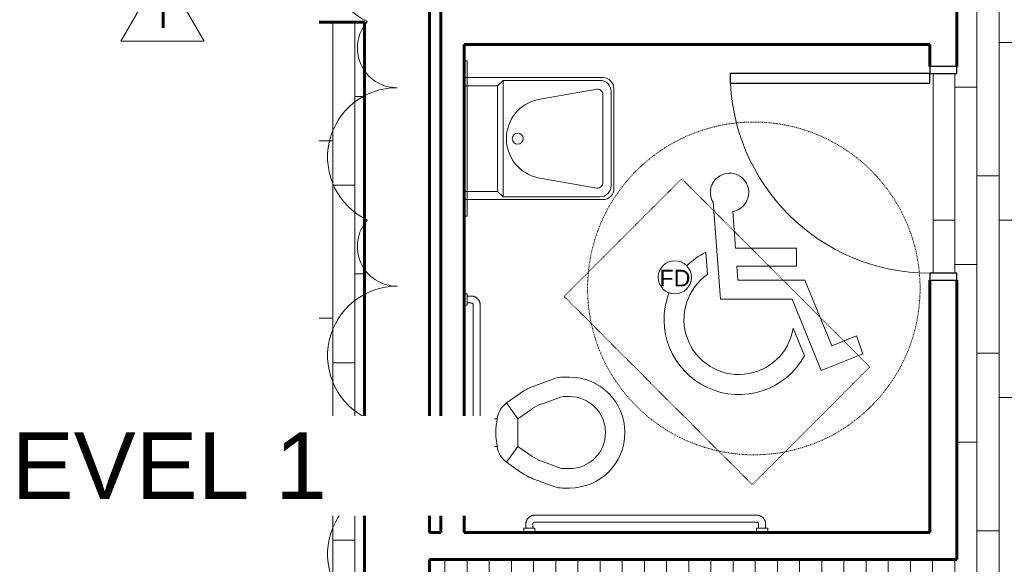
# Model space of a CAD drawing. Header units: inches. Extents: x -723 to 1689, y -292 to 603.
# Tile 33 of 40: x 1013 to 1191, y 324 to 422. Entities that reach past the tile are written whole.
import ezdxf

# ---------------------------------------------------------------- set-up
doc = ezdxf.new("R2010")
doc.units = ezdxf.units.IN
doc.header["$MEASUREMENT"] = 0
doc.linetypes.add('Dash', pattern=[0.25, 0.125, -0.125])
for name, color, linetype, lineweight in [('A-ANNO-NOTE', 131, 'Continuous', 9), ('A-DOOR', 31, 'Continuous', 18), ('A-DOOR-FRAM', 31, 'Continuous', 9), ('A-FLOR', 192, 'Continuous', 18), ('A-FLOR-PATT', 8, 'Continuous', 70), ('A-WALL', 113, 'Continuous', 18), ('G-ANNO-REVC', 71, 'Continuous', 9), ('G-ANNO-REVC-IDEN', 71, 'Continuous', 9), ('G-ANNO-TEXT', 231, 'Continuous', 9), ('I-WALL', 2, 'Continuous', 18), ('P-SANR-FIXT', 6, 'Continuous', 9), ('Q-SPCQ', 91, 'Continuous', 9)]:
    doc.layers.add(name, color=color, linetype=linetype, lineweight=lineweight)
doc.styles.add('Arial', font='arial.ttf', dxfattribs={"height": 3})
doc.styles.add('Arial_4', font='arial.ttf', dxfattribs={"height": 12})
doc.styles.add('Trebuchet MS_1', font='trebuc.ttf', dxfattribs={"height": 4.5})

# ---------------------------------------------------------------- blocks, each defined once
blk = doc.blocks.new('Door-Passage-Single-Flush - 36_ x 84_-2162751-Retail 109 - Raceway Plan')
at = {"layer": 'A-DOOR', "lineweight": 30}
for p, q in [((18, 38.6875), (16.25, 38.6875)), ((16.25, 38.6875), (16.25, 2.6875)), ((18, 2.6875), (18, 38.6875)), ((16.25, 2.6875), (18, 2.6875))]:
    blk.add_line(p, q, dxfattribs=at)
at = {"layer": 'A-DOOR', "lineweight": 9}
blk.add_arc((18, 2.6875), 36, 90, 180, dxfattribs=at)
at = {"layer": 'A-DOOR-FRAM', "lineweight": 30}
for p, q in [((-18, 2.6875), (-19.25, 2.6875)), ((-19.25, 2.6875), (-19.25, -2.1875)), ((-18, -2.1875), (-18, 2.6875)), ((19.25, 2.6875), (18, 2.6875)), ((18, 2.6875), (18, -2.1875)), ((19.25, -2.1875), (19.25, 2.6875)), ((-19.25, -2.1875), (-18, -2.1875)), ((18, -2.1875), (19.25, -2.1875))]:
    blk.add_line(p, q, dxfattribs=at)
blk = doc.blocks.new('Grab Bar - Grab Bar-474464-Retail 109 - Raceway Plan')
at = {"layer": 'Q-SPCQ'}
for p, q in [((-0.75, 54.63), (-1.5, 54.63)), ((-1.5, 53.37), (-0.75, 53.37)), ((0, 55), (-0.75, 55)), ((-0.75, 55), (-0.75, 53)), ((-3.13, 53), (-3.13, 13)), ((-1.88, 13), (-1.88, 53)), ((-0.75, 53), (0, 53)), ((-0.75, 12.63), (-1.5, 12.63)), ((0, 13), (-0.75, 13)), ((-0.75, 13), (-0.75, 11)), ((-1.5, 11.38), (-0.75, 11.38)), ((-0.75, 11), (0, 11)), ((-7, 3.12), (-41, 3.12)), ((-41, 1.87), (-7, 1.87)), ((-43, 0.75), (-43, 0.25)), ((-41, 0.75), (-43, 0.75)), ((-42.63, 1.5), (-42.63, 0.75)), ((-41.38, 0.75), (-41.38, 1.5)), ((-41, 0.25), (-41, 0.75)), ((-7, 0.75), (-7, 0.25)), ((-5, 0.75), (-7, 0.75)), ((-6.63, 1.5), (-6.63, 0.75)), ((-5.38, 0.75), (-5.38, 1.5)), ((-5, 0.25), (-5, 0.75))]:
    blk.add_line(p, q, dxfattribs=at)
at = {"layer": 'Q-SPCQ', "flags": 128}
for points in [[(-1.5, 54.63), (-1.56, 54.62), (-1.63, 54.62), (-1.69, 54.61), (-1.76, 54.6), (-1.82, 54.59), (-1.89, 54.58), (-1.95, 54.56), (-2.01, 54.54), (-2.07, 54.52), (-2.13, 54.5), (-2.19, 54.47), (-2.25, 54.44), (-2.31, 54.41), (-2.36, 54.38), (-2.42, 54.34), (-2.47, 54.3), (-2.52, 54.26), (-2.57, 54.22), (-2.62, 54.18), (-2.67, 54.13), (-2.71, 54.08), (-2.75, 54.04), (-2.79, 53.98), (-2.83, 53.93), (-2.87, 53.88), (-2.9, 53.82), (-2.93, 53.77), (-2.96, 53.71), (-2.99, 53.65), (-3.01, 53.59), (-3.04, 53.53), (-3.06, 53.47), (-3.07, 53.4), (-3.09, 53.34), (-3.1, 53.28), (-3.11, 53.21), (-3.12, 53.15), (-3.12, 53.08), (-3.13, 53.02), (-3.13, 53)], [(-1.88, 53), (-1.87, 53.01), (-1.87, 53.03), (-1.87, 53.04), (-1.87, 53.06), (-1.87, 53.07), (-1.86, 53.09), (-1.86, 53.1), (-1.86, 53.12), (-1.85, 53.13), (-1.85, 53.15), (-1.84, 53.16), (-1.83, 53.17), (-1.83, 53.19), (-1.82, 53.2), (-1.81, 53.21), (-1.8, 53.22), (-1.79, 53.24), (-1.78, 53.25), (-1.77, 53.26), (-1.76, 53.27), (-1.75, 53.28), (-1.74, 53.29), (-1.73, 53.3), (-1.72, 53.31), (-1.7, 53.32), (-1.69, 53.32), (-1.68, 53.33), (-1.66, 53.34), (-1.65, 53.34), (-1.64, 53.35), (-1.62, 53.35), (-1.61, 53.36), (-1.59, 53.36), (-1.58, 53.37), (-1.56, 53.37), (-1.55, 53.37), (-1.53, 53.37), (-1.52, 53.37), (-1.5, 53.37), (-1.5, 53.37)], [(-3.13, 13), (-3.12, 12.94), (-3.12, 12.87), (-3.11, 12.81), (-3.1, 12.74), (-3.09, 12.68), (-3.08, 12.61), (-3.06, 12.55), (-3.04, 12.49), (-3.02, 12.43), (-3, 12.37), (-2.97, 12.31), (-2.94, 12.25), (-2.91, 12.19), (-2.88, 12.14), (-2.84, 12.08), (-2.8, 12.03), (-2.76, 11.98), (-2.72, 11.93), (-2.68, 11.88), (-2.63, 11.83), (-2.58, 11.79), (-2.54, 11.75), (-2.48, 11.71), (-2.43, 11.67), (-2.38, 11.63), (-2.32, 11.6), (-2.27, 11.57), (-2.21, 11.54), (-2.15, 11.51), (-2.09, 11.49), (-2.03, 11.46), (-1.97, 11.44), (-1.9, 11.43), (-1.84, 11.41), (-1.78, 11.4), (-1.71, 11.39), (-1.65, 11.38), (-1.58, 11.38), (-1.52, 11.38), (-1.5, 11.38)], [(-1.5, 12.63), (-1.51, 12.63), (-1.53, 12.63), (-1.54, 12.63), (-1.56, 12.63), (-1.57, 12.63), (-1.59, 12.64), (-1.6, 12.64), (-1.62, 12.64), (-1.63, 12.65), (-1.65, 12.65), (-1.66, 12.66), (-1.67, 12.67), (-1.69, 12.67), (-1.7, 12.68), (-1.71, 12.69), (-1.72, 12.7), (-1.74, 12.71), (-1.75, 12.72), (-1.76, 12.73), (-1.77, 12.74), (-1.78, 12.75), (-1.79, 12.76), (-1.8, 12.77), (-1.81, 12.78), (-1.82, 12.8), (-1.82, 12.81), (-1.83, 12.82), (-1.84, 12.84), (-1.84, 12.85), (-1.85, 12.86), (-1.85, 12.88), (-1.86, 12.89), (-1.86, 12.91), (-1.87, 12.92), (-1.87, 12.94), (-1.87, 12.95), (-1.87, 12.97), (-1.87, 12.98), (-1.88, 13), (-1.88, 13)], [(-41, 3.12), (-41.06, 3.12), (-41.13, 3.12), (-41.19, 3.11), (-41.26, 3.1), (-41.32, 3.09), (-41.39, 3.08), (-41.45, 3.06), (-41.51, 3.04), (-41.57, 3.02), (-41.63, 3), (-41.69, 2.97), (-41.75, 2.94), (-41.81, 2.91), (-41.86, 2.88), (-41.92, 2.84), (-41.97, 2.8), (-42.02, 2.76), (-42.07, 2.72), (-42.12, 2.68), (-42.17, 2.63), (-42.21, 2.58), (-42.25, 2.54), (-42.29, 2.48), (-42.33, 2.43), (-42.37, 2.38), (-42.4, 2.32), (-42.43, 2.27), (-42.46, 2.21), (-42.49, 2.15), (-42.51, 2.09), (-42.54, 2.03), (-42.56, 1.97), (-42.57, 1.9), (-42.59, 1.84), (-42.6, 1.78), (-42.61, 1.71), (-42.62, 1.65), (-42.62, 1.58), (-42.63, 1.52), (-42.63, 1.5)], [(-41.38, 1.5), (-41.37, 1.51), (-41.37, 1.53), (-41.37, 1.54), (-41.37, 1.56), (-41.37, 1.57), (-41.36, 1.59), (-41.36, 1.6), (-41.36, 1.62), (-41.35, 1.63), (-41.35, 1.65), (-41.34, 1.66), (-41.33, 1.67), (-41.33, 1.69), (-41.32, 1.7), (-41.31, 1.71), (-41.3, 1.72), (-41.29, 1.74), (-41.28, 1.75), (-41.27, 1.76), (-41.26, 1.77), (-41.25, 1.78), (-41.24, 1.79), (-41.23, 1.8), (-41.22, 1.81), (-41.2, 1.82), (-41.19, 1.82), (-41.18, 1.83), (-41.16, 1.84), (-41.15, 1.84), (-41.14, 1.85), (-41.12, 1.85), (-41.11, 1.86), (-41.09, 1.86), (-41.08, 1.87), (-41.06, 1.87), (-41.05, 1.87), (-41.03, 1.87), (-41.02, 1.87), (-41, 1.87), (-41, 1.87)], [(-5.38, 1.5), (-5.38, 1.56), (-5.38, 1.63), (-5.39, 1.69), (-5.4, 1.76), (-5.41, 1.82), (-5.42, 1.89), (-5.44, 1.95), (-5.46, 2.01), (-5.48, 2.07), (-5.5, 2.13), (-5.53, 2.19), (-5.56, 2.25), (-5.59, 2.31), (-5.62, 2.36), (-5.66, 2.42), (-5.7, 2.47), (-5.74, 2.52), (-5.78, 2.57), (-5.82, 2.62), (-5.87, 2.67), (-5.92, 2.71), (-5.96, 2.75), (-6.02, 2.79), (-6.07, 2.83), (-6.12, 2.87), (-6.18, 2.9), (-6.23, 2.93), (-6.29, 2.96), (-6.35, 2.99), (-6.41, 3.01), (-6.47, 3.04), (-6.53, 3.06), (-6.6, 3.07), (-6.66, 3.09), (-6.72, 3.1), (-6.79, 3.11), (-6.85, 3.12), (-6.92, 3.12), (-6.98, 3.12), (-7, 3.12)], [(-7, 1.87), (-6.99, 1.87), (-6.97, 1.87), (-6.96, 1.87), (-6.94, 1.87), (-6.93, 1.87), (-6.91, 1.86), (-6.9, 1.86), (-6.88, 1.86), (-6.87, 1.85), (-6.85, 1.85), (-6.84, 1.84), (-6.83, 1.83), (-6.81, 1.83), (-6.8, 1.82), (-6.79, 1.81), (-6.78, 1.8), (-6.76, 1.79), (-6.75, 1.78), (-6.74, 1.77), (-6.73, 1.76), (-6.72, 1.75), (-6.71, 1.74), (-6.7, 1.73), (-6.69, 1.72), (-6.68, 1.7), (-6.68, 1.69), (-6.67, 1.68), (-6.66, 1.66), (-6.66, 1.65), (-6.65, 1.64), (-6.65, 1.62), (-6.64, 1.61), (-6.64, 1.59), (-6.63, 1.58), (-6.63, 1.56), (-6.63, 1.55), (-6.63, 1.53), (-6.63, 1.52), (-6.63, 1.5), (-6.63, 1.5)]]:
    blk.add_lwpolyline(points, dxfattribs=at)
blk = doc.blocks.new('Mirror - 28_ x 48_-1859299-Retail 109 - Raceway Plan')
at = {"layer": 'Q-SPCQ'}
for p, q in [((14.96, 2.63), (-13.04, 2.63)), ((-13.04, 2.63), (-13.04, 2.13)), ((-13.04, 2.13), (14.96, 2.13)), ((14.96, 2.13), (14.96, 2.63))]:
    blk.add_line(p, q, dxfattribs=at)
blk = doc.blocks.new('Wheel Chair Circle - Wheel Chair Circle-732803-Retail 109 - Raceway Plan')
at = {"layer": 'Q-SPCQ'}
for p, q in [((-7.36, 15.53), (-6.03, -1.91)), ((-3.8, 13.88), (-3.3, 7.23)), ((-3.3, 7.23), (7.68, 7.23)), ((7.68, 7.23), (7.68, 3.99)), ((-8.63, 6.51), (-8.33, 2.53)), ((-3.05, 3.99), (-2.86, 1.51)), ((7.68, 3.99), (-3.05, 3.99)), ((-2.86, 1.51), (9.23, 1.51)), ((9.23, 1.51), (14.05, -10.34)), ((-6.03, -1.91), (6.93, -1.91)), ((6.93, -1.91), (12.16, -14.78)), ((7.09, -7.17), (9.12, -12.16)), ((14.05, -10.34), (18.53, -8.55)), ((19.64, -11.79), (18.53, -8.55)), ((12.16, -14.78), (19.64, -11.79))]:
    blk.add_line(p, q, dxfattribs=at)
at = {"layer": 'Q-SPCQ', "linetype": 'Dash'}
for start, end in [(360, 180), (180, 360)]:
    blk.add_arc((0, 0), 30, start, end, dxfattribs=at)
at = {"layer": 'Q-SPCQ'}
for centre, radius, start, end in [((-4.38, 17.3), 3.47, 279.5296, 210.6777), ((-2.69, -5.62), 13.51, 116.094, 134.1076), ((-2.69, -5.62), 9.91, 124.6842, 350.9794), ((-2.69, -5.62), 13.51, 159.1049, 331.0081)]:
    blk.add_arc(centre, radius, start, end, dxfattribs=at)
blk = doc.blocks.new('ADA Clear Space - ADA Clear Space-1382689-Retail 109 - Raceway Plan')
at = {"layer": 'Q-SPCQ', "linetype": 'Dash'}
for p, q in [((-15, -24), (-15, 24)), ((-15, 24), (15, 24)), ((15, 24), (15, -24)), ((15, -24), (-15, -24))]:
    blk.add_line(p, q, dxfattribs=at)
blk = doc.blocks.new('Toilet-Commercial-Wall-3D - 19_ Seat Height-1391360-Retail 109 - Raceway Plan')
at = {"layer": 'P-SANR-FIXT'}
for p, q in [((5.94, 21.12), (5.94, 19.83)), ((9.44, 19.83), (9.44, 21.12)), ((10.79, 16.04), (9.47, 19.66)), ((22.41, 19.66), (21.1, 16.04)), ((22.44, 21.12), (22.44, 19.83)), ((25.94, 19.83), (25.94, 21.12)), ((6.18, 18.46), (7.5, 14.85)), ((24.38, 14.85), (25.7, 18.46)), ((13.47, 11.77), (11.69, 14.31)), ((20.19, 14.31), (18.42, 11.77)), ((8.82, 12.3), (10.6, 9.76)), ((13.47, 11.77), (10.6, 9.76)), ((18.42, 11.77), (13.47, 11.77)), ((21.28, 9.76), (18.42, 11.77)), ((21.28, 9.76), (23.06, 12.3)), ((13.44, 8.08), (13.44, 2.13)), ((18.44, 2.13), (18.44, 8.08)), ((14.94, 2.13), (14.94, 3.78)), ((16.94, 2.13), (16.94, 3.78)), ((13.44, 2.13), (18.44, 2.13))]:
    blk.add_line(p, q, dxfattribs=at)
blk.add_circle((15.94, 4.91), 0.996, dxfattribs=at)
for centre, radius, start, end in [((15.94, 21.12), 10, 90, 180), ((15.94, 21.12), 10, 0, 90), ((15.94, 21.12), 6.5, 90, 180), ((15.94, 21.12), 6.5, 0, 90), ((9.94, 19.83), 4, 180, 200), ((21.94, 19.83), 0.5, 340, 0), ((21.94, 19.83), 4, 340, 0), ((17.83, 18.61), 7.5, 200, 215), ((14.05, 18.61), 7.5, 325, 340), ((17.83, 18.61), 11, 200, 215), ((14.05, 18.61), 11, 325, 340), ((13.88, 12.06), 4, 215, 263.7549), ((18.01, 12.06), 4, 276.2451, 325), ((15.94, 20.46), 12.62, 258.5767, 281.4233), ((15.94, 4.9), 1.5, 360, 180), ((15.94, 4.9), 1.5, 180, 360)]:
    blk.add_arc(centre, radius, start, end, dxfattribs=at)
blk = doc.blocks.new('Sink-Wall-Barrier Free-3D - 22_ x 27_-1836768-Retail 109 - Raceway Plan')
at = {"layer": 'P-SANR-FIXT'}
for p, q in [((22.06, 26.13), (4.06, 26.13)), ((21.56, 25.63), (4.56, 25.63)), ((2.06, 24.13), (2.06, -0.87)), ((2.56, 23.62), (2.56, 6.13)), ((20.97, 24.13), (5.15, 24.13)), ((23.56, 6.13), (23.56, 23.62)), ((24.06, -0.87), (24.06, 24.13)), ((4.15, 23.04), (6.02, 12.45)), ((20.1, 12.45), (21.96, 23.04)), ((2.56, 6.13), (3.56, 5.13)), ((2.56, 6.13), (23.56, 6.13)), ((23.56, 6.13), (22.56, 5.13)), ((3.56, 5.13), (22.56, 5.13)), ((3.56, -0.87), (3.56, 5.13)), ((22.56, 5.13), (22.56, -0.87)), ((2.06, -0.87), (24.06, -0.87))]:
    blk.add_line(p, q, dxfattribs=at)
for centre, radius, start, end in [((4.06, 24.13), 2, 90, 180), ((4.56, 23.62), 2, 90, 180), ((21.56, 23.62), 2, 0, 90), ((22.06, 24.13), 2, 360, 90), ((5.15, 23.13), 1, 90, 185), ((20.97, 23.13), 1, 355, 90), ((13.06, 13.92), 7.19, 191.7466, 348.2534), ((13.06, 8.78), 0.985, 0, 180), ((13.06, 8.78), 0.985, 180, 0)]:
    blk.add_arc(centre, radius, start, end, dxfattribs=at)
blk = doc.blocks.new('ST-VDC-01_ARCH_REF_v001_rvt_rvt-4-Retail 109 - Raceway Plan')
at = {"layer": 'A-FLOR-PATT', "lineweight": 9}
h = blk.add_hatch(dxfattribs=at)
h.set_pattern_fill('FP_19', color=256, style=0, pattern_type=2)
h.set_pattern_definition([(270, (613.979, 66.172), (4, 2e-16), []), (0, (613.979, 66.172), (8, 8), [4, -28]), (0, (617.979, 50.172), (8, 8), [4, -28])])
h.paths.add_polyline_path([(578.98, -55.54), (778.94, -55.54), (773.11, -11.25), (721.42, -11.25), (721.42, 52.75), (764.68, 52.75), (741.45, 229.25), (725.93, 229.25), (725.93, 253.25), (738.29, 253.25), (713.82, 439.12), (673.26, 439.11), (673.88, 438.48), (674.4, 438.09), (675.92, 437.15), (677.95, 436.45), (679.99, 436.22), (689.91, 436.22), (691.79, 436.05), (692.2, 435.99), (692.88, 435.82), (694.38, 435.33), (695.98, 434.5), (696.4, 434.25), (697.59, 433.3), (698.18, 432.8), (699.12, 431.68), (699.63, 431.02), (700.2, 430.01), (700.75, 428.9), (701.24, 427.32), (701.38, 426.81), (701.48, 426.09), (701.6, 424.53), (701.6, 412.42), (704.54, 412.41), (704.54, 410.79), (701.6, 410.79), (701.6, 292.42), (704.54, 292.41), (704.54, 290.79), (701.6, 290.79), (701.6, 172.42), (704.54, 172.41), (704.54, 170.79), (701.6, 170.79), (701.6, 52.42), (704.54, 52.41), (704.54, 50.79), (701.6, 50.79), (701.6, 23.61), (701.43, 21.72), (701.37, 21.31), (701.2, 20.63), (700.71, 19.13), (699.88, 17.53), (699.62, 17.1), (698.68, 15.92), (698.18, 15.33), (697.06, 14.39), (696.4, 13.88), (695.39, 13.31), (694.28, 12.77), (692.7, 12.27), (692.19, 12.13), (691.47, 12.03), (689.9, 11.91), (616.95, 11.91), (616.94, 8.99), (615.32, 8.99), (615.32, 11.91), (580.14, 11.91), (580.14, 10.64), (578.98, 10.64), (578.98, -19.22)])
h.paths.add_polyline_path([(581.41, 14.1), (585.2, 14.1), (593.42, 14.11), (615.32, 14.11), (615.32, 15.91), (580.14, 15.91), (580.14, 14.1), (581.36, 14.1)])
h.paths.add_polyline_path([(616.95, 14.11), (689.91, 14.11), (692.09, 14.37), (694.09, 15.08), (695.65, 16.06), (696.02, 16.37), (697.14, 17.49), (697.54, 18.01), (698.48, 19.53), (699.18, 21.57), (699.41, 23.61), (699.41, 50.79), (697.6, 50.79), (697.6, 27.61), (697.43, 25.72), (697.37, 25.31), (697.2, 24.63), (696.71, 23.13), (695.88, 21.53), (695.63, 21.11), (694.68, 19.92), (694.18, 19.33), (693.22, 18.51), (692.4, 17.88), (691.39, 17.31), (690.28, 16.77), (688.7, 16.27), (688.19, 16.13), (687.23, 16.01), (685.9, 15.91), (616.95, 15.91), (616.95, 14.83)])
h.paths.add_polyline_path([(581.41, 18.1), (585.2, 18.1), (593.42, 18.11), (615.32, 18.11), (615.32, 19.91), (580.14, 19.91), (580.14, 18.1), (581.24, 18.1)])
h.paths.add_polyline_path([(646.87, 18.11), (685.9, 18.11), (688.09, 18.37), (690.09, 19.08), (691.65, 20.06), (692.02, 20.37), (693.26, 21.64), (693.54, 22.01), (694.48, 23.53), (695.18, 25.57), (695.41, 27.61), (695.41, 50.79), (693.6, 50.79), (693.6, 31.61), (693.43, 29.72), (693.37, 29.31), (693.2, 28.63), (692.71, 27.13), (691.88, 25.53), (691.63, 25.11), (690.67, 23.91), (690.18, 23.33), (689.06, 22.39), (688.4, 21.88), (687.39, 21.31), (686.28, 20.77), (684.55, 20.23), (684.19, 20.13), (683.21, 20.01), (681.87, 19.91), (616.95, 19.91), (616.95, 18.11), (636.3, 18.11)])
h.paths.add_polyline_path([(581.41, 22.1), (585.2, 22.1), (593.42, 22.11), (615.32, 22.11), (615.33, 24.99), (616.95, 24.99), (616.95, 22.11), (681.9, 22.11), (684.09, 22.37), (686.09, 23.08), (687.65, 24.06), (688.02, 24.37), (689.14, 25.49), (689.54, 26.01), (690.48, 27.53), (691.18, 29.57), (691.41, 31.61), (691.41, 50.79), (688.54, 50.8), (688.54, 52.42), (691.41, 52.42), (691.41, 170.79), (688.54, 170.8), (688.54, 172.42), (691.41, 172.42), (691.41, 290.79), (688.54, 290.8), (688.54, 292.42), (691.41, 292.42), (691.41, 410.79), (688.54, 410.8), (688.54, 412.42), (691.41, 412.42), (691.4, 416.61), (691.14, 418.72), (690.43, 420.71), (689.45, 422.27), (689.14, 422.64), (688.02, 423.76), (687.5, 424.16), (685.98, 425.1), (683.94, 425.8), (681.87, 426.03), (671.99, 426.03), (670.11, 426.19), (669.69, 426.26), (669.02, 426.43), (667.52, 426.92), (665.92, 427.75), (665.49, 428), (664.31, 428.95), (663.72, 429.45), (662.78, 430.57), (662.27, 431.22), (661.7, 432.24), (661.15, 433.35), (660.66, 434.93), (660.52, 435.44), (660.42, 436.16), (660.3, 437.72), (660.3, 439.12), (643.39, 439.12), (643.39, 389.12), (647.39, 389.12), (647.39, 387.5), (643.39, 387.5), (643.39, 329.12), (647.39, 329.12), (647.39, 327.5), (643.39, 327.5), (643.39, 301.31), (643.15, 297.9), (642.42, 294.55), (641.23, 291.34), (639.5, 288.22), (637.46, 285.52), (636.42, 284.48), (639.43, 281.46), (638.28, 280.32), (635.25, 283.32), (635.05, 283.12), (632.32, 281.09), (629.32, 279.46), (626.12, 278.28), (622.8, 277.55), (619.39, 277.31), (593.21, 277.31), (593.2, 273.31), (591.58, 273.31), (591.58, 277.31), (533.21, 277.31), (533.2, 273.31), (531.58, 273.31), (531.58, 277.31), (473.21, 277.31), (473.2, 273.31), (471.58, 273.31), (471.58, 277.31), (463.23, 277.31), (463.23, 253.25), (469.35, 253.25), (469.35, 229.25), (463.23, 229.25), (463.23, 121.87), (578.98, 121.87), (578.98, 22.64), (580.14, 22.64), (580.14, 22.1), (581.24, 22.1)])
h.paths.add_polyline_path([(693.93, 52.42), (695.41, 52.42), (695.41, 170.79), (693.6, 170.79), (693.6, 52.42)])
h.paths.add_polyline_path([(699.41, 52.42), (699.41, 170.79), (697.6, 170.79), (697.6, 52.42), (699.29, 52.42)])
h.paths.add_polyline_path([(697.6, 172.42), (699.41, 172.42), (699.41, 290.79), (697.6, 290.79), (697.6, 173.73)])
h.paths.add_polyline_path([(695.27, 172.42), (695.41, 172.42), (695.41, 290.79), (693.6, 290.79), (693.6, 172.42), (693.93, 172.42)])
h.paths.add_polyline_path([(592.39, 275.94), (592.53, 275.97), (592.64, 276.08), (592.68, 276.22), (592.67, 276.85), (592.59, 276.98), (592.47, 277.05), (592.32, 277.05), (592.2, 276.98), (592.12, 276.85), (592.11, 276.78), (592.12, 276.14), (592.2, 276.02), (592.32, 275.95)])
h.paths.add_polyline_path([(472.39, 275.94), (472.53, 275.97), (472.64, 276.08), (472.68, 276.22), (472.67, 276.85), (472.59, 276.98), (472.47, 277.05), (472.32, 277.05), (472.2, 276.98), (472.12, 276.85), (472.11, 276.78), (472.12, 276.14), (472.2, 276.02), (472.32, 275.95)])
h.paths.add_polyline_path([(532.39, 275.94), (532.53, 275.97), (532.64, 276.08), (532.68, 276.22), (532.67, 276.85), (532.59, 276.98), (532.47, 277.05), (532.32, 277.05), (532.2, 276.98), (532.12, 276.85), (532.11, 276.78), (532.12, 276.14), (532.2, 276.02), (532.32, 275.95)])
h.paths.add_polyline_path([(636.81, 282.66), (636.95, 282.7), (637.05, 282.8), (637.09, 282.94), (637.05, 283.08), (636.9, 283.25), (636.55, 283.58), (636.41, 283.62), (636.27, 283.58), (636.17, 283.48), (636.13, 283.34), (636.17, 283.2), (636.3, 283.05), (636.67, 282.7), (636.74, 282.67)])
h.paths.add_polyline_path([(593.42, 289.31), (619.39, 289.31), (621.75, 289.55), (624.02, 290.25), (626.12, 291.38), (626.71, 291.89), (624.15, 294.46), (625.3, 295.6), (627.97, 292.93), (629.37, 294.64), (630.48, 296.72), (631.16, 298.97), (631.39, 301.31), (631.39, 327.5), (627.39, 327.51), (627.39, 329.12), (631.39, 329.12), (631.39, 387.5), (627.39, 387.51), (627.39, 389.12), (631.39, 389.12), (631.39, 439.12), (610.48, 439.12), (610.48, 455.75), (616.35, 455.75), (616.35, 457.75), (617.1, 457.75), (617.1, 493.75), (616.35, 493.75), (616.35, 495.75), (610.48, 495.75), (610.48, 511.12), (558.35, 511.12), (558.35, 464), (554.1, 464), (554.1, 428), (558.35, 428), (558.35, 412.62), (554.1, 412.62), (554.1, 376.62), (558.35, 376.62), (558.35, 325), (463.23, 325), (463.23, 289.31), (471.58, 289.31), (471.59, 293.31), (473.21, 293.31), (473.21, 289.31), (531.58, 289.31), (531.59, 293.31), (533.21, 293.31), (533.21, 289.31), (591.58, 289.31), (591.59, 293.31), (593.21, 293.31), (593.21, 289.31)])
h.paths.add_polyline_path([(592.39, 289.94), (592.53, 289.97), (592.64, 290.08), (592.68, 290.22), (592.67, 290.85), (592.59, 290.98), (592.47, 291.05), (592.32, 291.05), (592.2, 290.98), (592.12, 290.85), (592.11, 290.78), (592.12, 290.14), (592.2, 290.02), (592.32, 289.95)])
h.paths.add_polyline_path([(472.39, 289.94), (472.53, 289.97), (472.64, 290.08), (472.68, 290.22), (472.67, 290.85), (472.59, 290.98), (472.47, 291.05), (472.32, 291.05), (472.2, 290.98), (472.12, 290.85), (472.11, 290.78), (472.12, 290.14), (472.2, 290.02), (472.32, 289.95)])
h.paths.add_polyline_path([(532.39, 289.94), (532.53, 289.97), (532.64, 290.08), (532.68, 290.22), (532.67, 290.85), (532.59, 290.98), (532.47, 291.05), (532.32, 291.05), (532.2, 290.98), (532.12, 290.85), (532.11, 290.78), (532.12, 290.14), (532.2, 290.02), (532.32, 289.95)])
h.paths.add_polyline_path([(695.27, 292.42), (695.41, 292.42), (695.41, 410.79), (693.6, 410.79), (693.6, 292.42), (693.93, 292.42)])
h.paths.add_polyline_path([(699.29, 292.42), (699.41, 292.42), (699.41, 410.79), (697.6, 410.79), (697.6, 292.42), (697.95, 292.42)])
h.paths.add_polyline_path([(626.91, 292.56), (627.05, 292.6), (627.15, 292.7), (627.19, 292.84), (627.15, 292.98), (627.11, 293.04), (626.65, 293.48), (626.51, 293.52), (626.37, 293.48), (626.27, 293.38), (626.23, 293.24), (626.27, 293.1), (626.31, 293.04), (626.77, 292.6), (626.84, 292.57)])
h.paths.add_polyline_path([(630.49, 328.03), (630.63, 328.07), (630.73, 328.17), (630.77, 328.31), (630.73, 328.45), (630.63, 328.56), (630.49, 328.59), (629.85, 328.58), (629.73, 328.51), (629.65, 328.38), (629.65, 328.24), (629.73, 328.11), (629.85, 328.04), (629.93, 328.03)])
h.paths.add_polyline_path([(644.34, 328.03), (644.56, 328.04), (644.69, 328.11), (644.76, 328.24), (644.76, 328.38), (644.69, 328.51), (644.56, 328.58), (644.34, 328.59), (643.85, 328.58), (643.73, 328.51), (643.65, 328.38), (643.65, 328.24), (643.73, 328.11), (643.85, 328.04), (643.93, 328.03)])
h.paths.add_polyline_path([(629.93, 388.03), (630.56, 388.04), (630.69, 388.11), (630.76, 388.24), (630.76, 388.38), (630.69, 388.51), (630.56, 388.58), (630.49, 388.59), (629.85, 388.58), (629.73, 388.51), (629.65, 388.38), (629.65, 388.24), (629.73, 388.11), (629.85, 388.04)])
h.paths.add_polyline_path([(644.49, 388.03), (644.63, 388.07), (644.73, 388.17), (644.77, 388.31), (644.73, 388.45), (644.63, 388.56), (644.49, 388.59), (643.85, 388.58), (643.73, 388.51), (643.65, 388.38), (643.65, 388.24), (643.73, 388.11), (643.85, 388.04), (643.93, 388.03), (644.34, 388.03)])
h.paths.add_polyline_path([(693.6, 412.42), (695.41, 412.42), (695.41, 420.53), (695.14, 422.72), (694.43, 424.71), (693.45, 426.27), (693.14, 426.64), (692.02, 427.76), (691.5, 428.16), (689.98, 429.1), (687.94, 429.8), (685.9, 430.03), (675.99, 430.03), (674.11, 430.19), (673.69, 430.26), (673.02, 430.43), (671.52, 430.92), (669.92, 431.75), (669.49, 432), (668.31, 432.95), (667.72, 433.45), (666.78, 434.57), (666.27, 435.22), (665.7, 436.24), (665.15, 437.35), (664.58, 439.12), (662.49, 439.12), (662.49, 437.72), (662.76, 435.53), (663.47, 433.54), (664.45, 431.98), (664.75, 431.61), (665.88, 430.48), (666.4, 430.09), (667.92, 429.15), (669.95, 428.45), (671.99, 428.22), (681.9, 428.22), (683.79, 428.05), (684.33, 427.96), (684.88, 427.82), (686.38, 427.33), (687.98, 426.5), (688.4, 426.25), (689.59, 425.3), (690.18, 424.8), (691, 423.84), (691.63, 423.02), (692.2, 422.01), (692.75, 420.9), (693.24, 419.32), (693.38, 418.81), (693.48, 418.09), (693.6, 416.53), (693.6, 412.53)])
h.paths.add_polyline_path([(697.6, 412.42), (699.41, 412.42), (699.41, 424.53), (699.14, 426.72), (698.43, 428.71), (697.45, 430.27), (697.14, 430.64), (696.02, 431.76), (695.5, 432.16), (693.98, 433.1), (691.94, 433.8), (689.9, 434.03), (679.99, 434.03), (678.11, 434.19), (677.69, 434.26), (677.02, 434.43), (675.52, 434.92), (673.92, 435.75), (673.49, 436), (672.31, 436.95), (671.72, 437.45), (670.9, 438.41), (670.32, 439.12), (666.9, 439.12), (667.47, 437.54), (668.47, 435.96), (668.75, 435.61), (669.88, 434.48), (670.4, 434.09), (671.92, 433.15), (673.95, 432.45), (675.99, 432.22), (685.9, 432.22), (687.79, 432.05), (688.2, 431.99), (688.88, 431.82), (690.38, 431.33), (691.98, 430.5), (692.43, 430.23), (693.59, 429.3), (694.18, 428.8), (695.12, 427.68), (695.63, 427.02), (696.2, 426.01), (696.75, 424.9), (697.24, 423.32), (697.38, 422.81), (697.48, 422.09), (697.6, 420.53), (697.6, 414.34)])
h = blk.add_hatch(dxfattribs=at)
h.set_pattern_fill('FP_21', color=256, style=0, pattern_type=2)
h.set_pattern_definition([(270, (93.75, 216.476), (4, 2e-16), []), (0, (93.75, 216.476), (8, 8), [4, -28]), (0, (97.75, 200.476), (8, 8), [4, -28])])
h.paths.add_polyline_path([(445.49, 48.37), (451.48, 48.37), (451.48, 229.25), (445.35, 229.25), (445.35, 253.25), (451.48, 253.25), (451.48, 421.87), (443.33, 421.87), (443.33, 48.37), (445.35, 48.37)])
at = {"layer": 'A-ANNO-NOTE'}
blk.add_circle((507.48, 375.87), 3, dxfattribs=at)
at = {"layer": 'A-FLOR'}
for p, q in [((554.1, 412.62), (554.1, 376.62)), ((554.1, 376.62), (554.1, 412.62))]:
    blk.add_line(p, q, dxfattribs=at)
at = {"layer": 'A-WALL', "lineweight": 60}
for p, q in [((465.23, 511.12), (465.23, 329.87)), ((469.48, 329.87), (469.48, 417.87))]:
    blk.add_line(p, q, dxfattribs=at)
at = {"layer": 'I-WALL', "lineweight": 60}
for p, q in [((463.23, 329.87), (463.23, 511.12)), ((558.35, 413.87), (558.35, 426.75)), ((443.33, 421.87), (451.48, 421.87)), ((451.48, 421.87), (451.48, 253.25)), ((469.48, 417.87), (553.48, 417.87)), ((553.48, 417.87), (553.48, 413.87)), ((553.48, 375.37), (553.48, 329.87)), ((558.35, 325), (558.35, 375.37)), ((465.23, 329.87), (463.23, 329.87)), ((553.48, 329.87), (469.48, 329.87)), ((463.23, 253.25), (463.23, 325)), ((463.23, 325), (553.48, 325)), ((553.48, 325), (558.35, 325))]:
    blk.add_line(p, q, dxfattribs=at)
at = {"layer": 'A-DOOR', "color": 213, "lineweight": 9, "rotation": 89.9999999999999}
blk.add_blockref('Door-Passage-Single-Flush - 36_ x 84_-2162751-Retail 109 - Raceway Plan', (556.17, 394.62), dxfattribs=at)
at = {"layer": 'P-SANR-FIXT', "color": 210, "lineweight": 9, "rotation": 270.0000000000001}
for name, p in [('Sink-Wall-Barrier Free-3D - 22_ x 27_-1836768-Retail 109 - Raceway Plan', (470.35, 413.93)), ('Toilet-Commercial-Wall-3D - 19_ Seat Height-1391360-Retail 109 - Raceway Plan', (467.35, 363.82))]:
    blk.add_blockref(name, p, dxfattribs=at)
at = {"layer": 'Q-SPCQ', "color": 213, "lineweight": 9}
for name, p, rotation in [('Mirror - 28_ x 48_-1859299-Retail 109 - Raceway Plan', (467.35, 401.84), 270.0000000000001), ('ADA Clear Space - ADA Clear Space-1382689-Retail 109 - Raceway Plan', (515.08, 366.07), 44.99999999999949), ('Grab Bar - Grab Bar-474464-Retail 109 - Raceway Plan', (469.23, 329.87), 269.9999999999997)]:
    blk.add_blockref(name, p, dxfattribs=dict(at, rotation=rotation))
blk.add_blockref('Wheel Chair Circle - Wheel Chair Circle-732803-Retail 109 - Raceway Plan', (521.73, 373.87), dxfattribs=at)
at = {"layer": 'A-ANNO-NOTE', "insert": (504.7, 377.22), "char_height": 3, "width": 6.969, "attachment_point": 1, "style": 'Arial'}
blk.add_mtext('FD', dxfattribs=at)
blk = doc.blocks.new('Family - ___-1288597-Retail 109 - Raceway Plan')
at = {"layer": 'G-ANNO-REVC'}
for centre, radius, start, end in [((457.35, 433.32), 12.53, 90, 244.7912), ((457.35, 417.21), 7.16, 138.1897, 270), ((457.35, 397.53), 12.53, 90, 244.7912), ((457.35, 381.42), 7.16, 138.1897, 270), ((457.35, 361.73), 12.53, 90, 244.7912), ((457.35, 345.62), 7.16, 138.1897, 270), ((457.35, 325.94), 12.53, 90, 244.7912)]:
    blk.add_arc(centre, radius, start, end, dxfattribs=at)
blk = doc.blocks.new('Revision Tag - Revision Tag-1288571-Retail 109 - Raceway Plan')
at = {"layer": 'G-ANNO-REVC-IDEN'}
for p, q in [((0, 0.173), (-0.1563, -0.0977)), ((0, 0.173), (0.1562, -0.0977)), ((-0.1563, -0.0977), (0.1562, -0.0977))]:
    blk.add_line(p, q, dxfattribs=at)

msp = doc.modelspace()

# ---------------------------------------------------------------- block references
at = {"color": 210, "lineweight": 9}
msp.add_blockref('ST-VDC-01_ARCH_REF_v001_rvt_rvt-4-Retail 109 - Raceway Plan', (624.000926, 0), dxfattribs=at)
at = {"layer": 'G-ANNO-REVC'}
msp.add_blockref('Family - ___-1288597-Retail 109 - Raceway Plan', (624.000926, 0), dxfattribs=at)
at = {"layer": 'G-ANNO-REVC-IDEN', "xscale": 47.99999999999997, "yscale": 47.99999999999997, "zscale": 47.99999999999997}
msp.add_blockref('Revision Tag - Revision Tag-1288571-Retail 109 - Raceway Plan', (1039.039803, 423.12738), dxfattribs=at)

# ---------------------------------------------------------------- texts
at = {"layer": 'G-ANNO-REVC-IDEN', "insert": (1037.334304, 425.319931), "char_height": 4.5, "width": 4.0905, "attachment_point": 1, "style": 'Trebuchet MS_1'}
msp.add_mtext('1', dxfattribs=at)

# ---------------------------------------------------------------- next in the draw order: texts
at = {"layer": 'G-ANNO-TEXT', "color": 7, "insert": (935.443742, 347.895805), "char_height": 12, "width": 160.4385, "attachment_point": 1, "style": 'Arial_4', "bg_fill": 3, "box_fill_scale": 1.25, "bg_fill_color": 256, "bg_fill_true_color": 13158600, "bg_fill_transparency": 0}
msp.add_mtext(' ABOVE LEVEL 1', dxfattribs=at)

doc.saveas('drawing.dxf')
